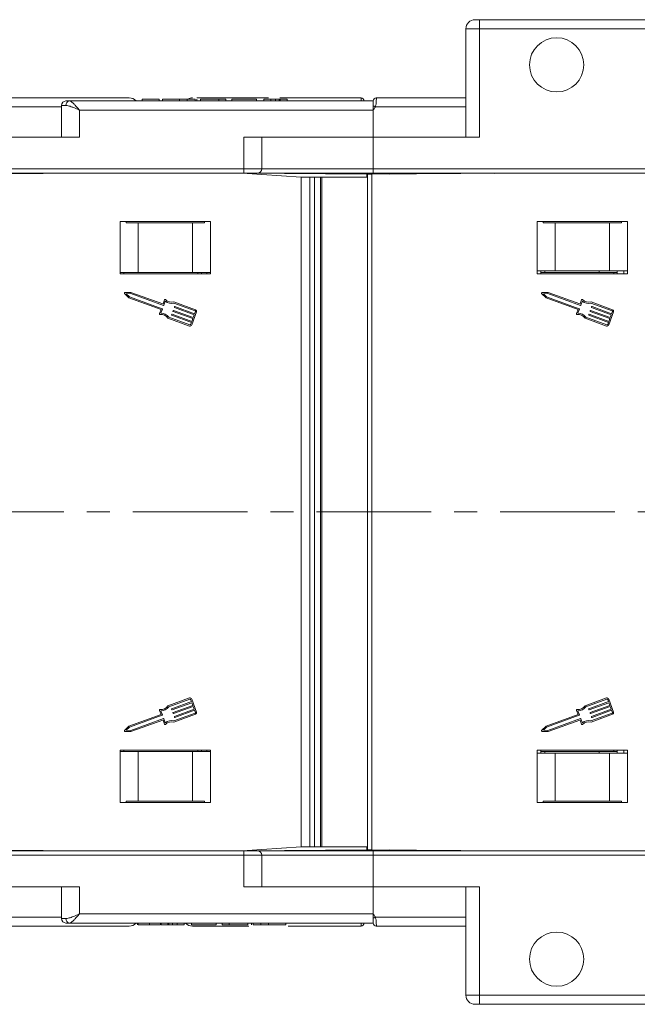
# Model space of a CAD drawing. Header units: millimetres. Extents: x 2628 to 3550, y -116 to 536.
# Tile 12 of 48: x 3057 to 3125, y 24 to 133. Entities that reach past the tile are written whole.
import ezdxf

# ---------------------------------------------------------------- set-up
doc = ezdxf.new("R2010")
doc.units = ezdxf.units.MM
doc.linetypes.add('CENTERX2', pattern=[20.32, 12.7, -2.54, 2.54, -2.54])

msp = doc.modelspace()

# ---------------------------------------------------------------- linework, layer by layer
at = {"color": 7, "linetype": 'Continuous', "lineweight": 15}
for p, q in [((3107.776, 133.327), (3107.276, 133.327)), ((3107.776, 133.327), (3107.776, 132.327)), ((3107.776, 133.327), (3140.825, 133.327)), ((3106.276, 132.327), (3106.276, 120.327)), ((3106.276, 132.327), (3107.776, 132.327)), ((3107.776, 132.327), (3107.776, 120.327)), ((3140.825, 132.327), (3107.776, 132.327)), ((3050.373, 124.677), (3069.023, 124.677)), ((3062.023, 124.327), (3062.405, 124.327)), ((3062.405, 124.327), (3096.023, 124.327)), ((3070.465, 124.527), (3070.465, 124.327)), ((3072.357, 124.527), (3072.357, 124.327)), ((3072.703, 124.527), (3072.703, 124.327)), ((3074.606, 124.527), (3074.606, 124.327)), ((3075.449, 124.527), (3075.449, 124.327)), ((3076.319, 124.527), (3076.319, 124.327)), ((3076.498, 124.527), (3076.498, 124.327)), ((3076.53, 124.677), (3084.427, 124.677)), ((3076.908, 124.527), (3076.908, 124.327)), ((3078.959, 124.527), (3076.908, 124.527)), ((3078.959, 124.527), (3078.959, 124.327)), ((3079.728, 124.527), (3078.959, 124.527)), ((3079.728, 124.527), (3079.728, 124.327)), ((3080.395, 124.527), (3080.395, 124.327)), ((3083.113, 124.527), (3080.395, 124.527)), ((3083.113, 124.527), (3083.113, 124.327)), ((3084.703, 124.527), (3083.933, 124.527)), ((3083.933, 124.527), (3083.933, 124.327)), ((3084.703, 124.527), (3084.703, 124.327)), ((3085.212, 124.527), (3085.212, 124.327)), ((3085.624, 124.527), (3085.624, 124.327)), ((3085.687, 124.677), (3094.686, 124.677)), ((3085.728, 124.527), (3085.728, 124.327)), ((3086.498, 124.527), (3085.728, 124.527)), ((3086.498, 124.527), (3086.498, 124.327)), ((3094.686, 124.677), (3094.686, 124.677)), ((3096.023, 124.327), (3096.023, 123.802)), ((3096.373, 124.677), (3106.276, 124.677)), ((3061.523, 123.677), (3050.258, 123.677)), ((3061.523, 123.827), (3061.523, 120.327)), ((3061.523, 123.827), (3062.033, 123.827)), ((3063.523, 123.327), (3063.523, 120.327)), ((3096.023, 123.327), (3063.523, 123.327)), ((3096.023, 123.802), (3096.023, 123.327)), ((3096.023, 123.327), (3096.023, 120.327)), ((3106.276, 123.677), (3096.258, 123.677)), ((3050.023, 120.327), (3063.523, 120.327)), ((3081.705, 116.827), (3081.705, 120.327)), ((3096.023, 120.327), (3081.705, 120.327)), ((3083.705, 116.827), (3083.705, 120.327)), ((3096.023, 116.827), (3096.023, 120.327)), ((3107.776, 120.327), (3096.023, 120.327)), ((3050.023, 116.827), (3081.705, 116.827)), ((3081.705, 116.327), (3081.705, 116.827)), ((3081.705, 116.827), (3083.705, 116.827)), ((3083.705, 116.827), (3096.023, 116.827)), ((3096.023, 116.827), (3140.825, 116.827)), ((3096.023, 116.327), (3096.023, 116.827)), ((3081.705, 116.327), (3050.023, 116.327)), ((3064.523, 116.327), (3050.025, 116.257)), ((3063.536, 116.327), (3063.462, 116.322)), ((3063.536, 116.322), (3063.536, 116.327)), ((3088.066, 115.877), (3081.523, 116.327)), ((3095.034, 116.257), (3081.598, 116.322)), ((3095.325, 116.23), (3081.627, 116.32)), ((3083.205, 116.327), (3081.705, 116.327)), ((3096.023, 116.327), (3083.205, 116.327)), ((3088.066, 78.827), (3088.066, 115.877)), ((3088.066, 115.877), (3089.03, 115.877)), ((3089.03, 115.877), (3089.03, 78.827)), ((3089.525, 115.877), (3089.03, 115.877)), ((3089.525, 78.827), (3089.525, 115.877)), ((3090.19, 115.877), (3089.525, 115.877)), ((3090.19, 115.877), (3090.19, 78.827)), ((3090.346, 115.877), (3090.19, 115.877)), ((3090.346, 115.877), (3090.346, 78.827)), ((3095.325, 115.877), (3090.346, 115.877)), ((3097.87, 116.243), (3095.034, 116.257)), ((3095.034, 116.232), (3095.034, 116.257)), ((3095.325, 116.23), (3095.605, 116.228)), ((3095.325, 115.877), (3095.325, 116.23)), ((3095.385, 116.227), (3095.885, 116.23)), ((3095.385, 78.827), (3095.385, 116.227)), ((3110.674, 116.327), (3095.885, 116.23)), ((3095.885, 116.23), (3095.885, 78.827)), ((3140.825, 116.327), (3096.023, 116.327)), ((3109.536, 116.327), (3109.417, 116.318)), ((3109.536, 116.319), (3109.536, 116.327)), ((3110.536, 116.327), (3110.53, 116.326)), ((3078.023, 110.977), (3068.023, 110.977)), ((3068.023, 110.977), (3068.023, 105.177)), ((3068.69, 110.827), (3068.69, 110.977)), ((3070.023, 110.827), (3068.69, 110.827)), ((3070.023, 105.327), (3070.023, 110.827)), ((3076.023, 110.827), (3070.023, 110.827)), ((3076.023, 105.327), (3076.023, 110.827)), ((3077.357, 110.827), (3076.023, 110.827)), ((3077.357, 110.977), (3077.357, 110.827)), ((3078.023, 105.177), (3078.023, 110.977)), ((3124.174, 110.977), (3114.174, 110.977)), ((3114.174, 110.977), (3114.174, 105.177)), ((3114.841, 110.827), (3114.841, 110.977)), ((3116.174, 110.827), (3114.841, 110.827)), ((3116.174, 105.527), (3116.174, 110.827)), ((3122.174, 110.827), (3116.174, 110.827)), ((3122.174, 105.527), (3122.174, 110.827)), ((3123.508, 110.827), (3122.174, 110.827)), ((3123.508, 110.977), (3123.508, 110.827)), ((3124.174, 105.177), (3124.174, 110.977)), ((3070.023, 105.327), (3068.023, 105.327)), ((3068.023, 105.177), (3078.023, 105.177)), ((3068.423, 105.177), (3068.423, 105.327)), ((3076.023, 105.327), (3070.023, 105.327)), ((3078.023, 105.327), (3076.023, 105.327)), ((3076.636, 105.327), (3076.636, 105.177)), ((3077.036, 105.177), (3077.036, 105.327)), ((3077.623, 105.177), (3077.623, 105.327)), ((3116.174, 105.527), (3114.174, 105.527)), ((3114.174, 105.177), (3124.174, 105.177)), ((3114.574, 105.177), (3114.574, 105.527)), ((3115.036, 105.327), (3114.574, 105.327)), ((3115.036, 105.327), (3115.036, 105.527)), ((3121.036, 105.327), (3115.036, 105.327)), ((3122.174, 105.527), (3116.174, 105.527)), ((3121.036, 105.327), (3121.036, 105.527)), ((3123.036, 105.327), (3121.036, 105.327)), ((3124.174, 105.527), (3122.174, 105.527)), ((3122.636, 105.327), (3122.636, 105.177)), ((3123.036, 105.177), (3123.036, 105.527)), ((3123.774, 105.177), (3123.774, 105.527)), ((3068.514, 102.998), (3069.001, 102.543)), ((3069.22, 103.143), (3068.555, 103.109)), ((3069.2, 103.014), (3068.711, 102.989)), ((3068.711, 102.989), (3069.069, 102.654)), ((3069.001, 102.543), (3072.548, 101.247)), ((3069.069, 102.654), (3072.681, 101.334)), ((3072.813, 101.694), (3069.2, 103.014)), ((3072.737, 101.858), (3069.22, 103.143)), ((3114.666, 102.998), (3115.152, 102.543)), ((3115.371, 103.143), (3114.706, 103.109)), ((3115.352, 103.014), (3114.862, 102.989)), ((3114.862, 102.989), (3115.22, 102.654)), ((3115.152, 102.543), (3118.699, 101.247)), ((3115.22, 102.654), (3118.833, 101.334)), ((3118.964, 101.694), (3115.352, 103.014)), ((3118.888, 101.858), (3115.371, 103.143)), ((3072.936, 102.311), (3072.778, 101.877)), ((3073.023, 102.177), (3072.854, 101.713)), ((3076.311, 101.096), (3073.971, 101.951)), ((3076.355, 101.216), (3073.977, 102.084)), ((3074.025, 101.489), (3074.047, 101.549)), ((3076.218, 100.654), (3074.044, 101.448)), ((3074.088, 101.568), (3076.262, 100.774)), ((3119.087, 102.311), (3118.929, 101.877)), ((3119.174, 102.177), (3119.005, 101.713)), ((3122.462, 101.096), (3120.122, 101.951)), ((3122.506, 101.216), (3120.128, 102.084)), ((3120.176, 101.489), (3120.198, 101.549)), ((3122.369, 100.654), (3120.195, 101.448)), ((3120.239, 101.568), (3122.413, 100.774)), ((3072.548, 101.247), (3072.378, 100.783)), ((3072.701, 101.293), (3072.531, 100.83)), ((3073.32, 100.286), (3075.698, 99.417)), ((3073.401, 100.392), (3075.742, 99.537)), ((3073.719, 100.65), (3073.741, 100.71)), ((3075.911, 99.815), (3073.738, 100.609)), ((3073.782, 100.729), (3075.955, 99.934)), ((3073.872, 101.069), (3073.894, 101.129)), ((3076.065, 100.234), (3073.891, 101.028)), ((3073.935, 101.148), (3076.108, 100.354)), ((3075.944, 99.531), (3076.469, 100.97)), ((3076.108, 100.354), (3076.218, 100.654)), ((3076.262, 100.774), (3076.349, 101.014)), ((3118.699, 101.247), (3118.529, 100.783)), ((3118.852, 101.293), (3118.682, 100.83)), ((3119.471, 100.286), (3121.849, 99.417)), ((3119.552, 100.392), (3121.893, 99.537)), ((3119.87, 100.65), (3119.892, 100.71)), ((3122.062, 99.815), (3119.889, 100.609)), ((3119.933, 100.729), (3122.106, 99.934)), ((3120.023, 101.069), (3120.045, 101.129)), ((3122.216, 100.234), (3120.042, 101.028)), ((3120.086, 101.148), (3122.259, 100.354)), ((3122.095, 99.531), (3122.62, 100.97)), ((3122.259, 100.354), (3122.369, 100.654)), ((3122.413, 100.774), (3122.5, 101.014)), ((3075.824, 99.575), (3075.911, 99.815)), ((3075.955, 99.934), (3076.065, 100.234)), ((3121.975, 99.575), (3122.062, 99.815)), ((3122.106, 99.934), (3122.216, 100.234)), ((3088.066, 41.777), (3088.066, 78.827)), ((3089.03, 78.827), (3089.03, 41.777)), ((3089.525, 41.777), (3089.525, 78.827)), ((3090.19, 78.827), (3090.19, 41.777)), ((3090.346, 78.827), (3090.346, 41.777)), ((3095.385, 41.427), (3095.385, 78.827)), ((3095.885, 78.827), (3095.885, 41.423)), ((3075.698, 58.237), (3073.32, 57.368)), ((3075.742, 58.117), (3073.401, 57.262)), ((3073.738, 57.045), (3075.911, 57.839)), ((3075.911, 57.839), (3075.824, 58.079)), ((3076.469, 56.683), (3075.944, 58.123)), ((3121.849, 58.237), (3119.471, 57.368)), ((3121.893, 58.117), (3119.552, 57.262)), ((3119.889, 57.045), (3122.062, 57.839)), ((3122.062, 57.839), (3121.975, 58.079)), ((3122.62, 56.683), (3122.095, 58.123)), ((3072.378, 56.87), (3072.548, 56.406)), ((3072.531, 56.824), (3072.701, 56.36)), ((3073.741, 56.944), (3073.719, 57.004)), ((3075.955, 57.719), (3073.782, 56.925)), ((3073.891, 56.625), (3076.065, 57.419)), ((3076.108, 57.299), (3073.935, 56.505)), ((3074.044, 56.205), (3076.218, 56.999)), ((3076.262, 56.879), (3074.088, 56.085)), ((3076.065, 57.419), (3075.955, 57.719)), ((3076.218, 56.999), (3076.108, 57.299)), ((3076.349, 56.64), (3076.262, 56.879)), ((3118.529, 56.87), (3118.699, 56.406)), ((3118.682, 56.824), (3118.852, 56.36)), ((3119.892, 56.944), (3119.87, 57.004)), ((3122.106, 57.719), (3119.933, 56.925)), ((3120.042, 56.625), (3122.216, 57.419)), ((3122.259, 57.299), (3120.086, 56.505)), ((3120.195, 56.205), (3122.369, 56.999)), ((3122.413, 56.879), (3120.239, 56.085)), ((3122.216, 57.419), (3122.106, 57.719)), ((3122.369, 56.999), (3122.259, 57.299)), ((3122.5, 56.64), (3122.413, 56.879)), ((3072.548, 56.406), (3069.001, 55.11)), ((3072.681, 56.319), (3069.069, 54.999)), ((3069.2, 54.639), (3072.813, 55.959)), ((3069.22, 54.511), (3072.737, 55.796)), ((3072.778, 55.776), (3072.936, 55.343)), ((3072.854, 55.94), (3073.023, 55.477)), ((3073.894, 56.524), (3073.872, 56.584)), ((3073.971, 55.703), (3076.311, 56.558)), ((3073.977, 55.569), (3076.355, 56.438)), ((3074.047, 56.104), (3074.025, 56.164)), ((3118.699, 56.406), (3115.152, 55.11)), ((3118.833, 56.319), (3115.22, 54.999)), ((3115.352, 54.639), (3118.964, 55.959)), ((3115.371, 54.511), (3118.888, 55.796)), ((3118.929, 55.776), (3119.087, 55.343)), ((3119.005, 55.94), (3119.174, 55.477)), ((3120.045, 56.524), (3120.023, 56.584)), ((3120.122, 55.703), (3122.462, 56.558)), ((3120.128, 55.569), (3122.506, 56.438)), ((3120.198, 56.104), (3120.176, 56.164)), ((3069.001, 55.11), (3068.514, 54.655)), ((3068.555, 54.545), (3069.22, 54.511)), ((3069.069, 54.999), (3068.711, 54.665)), ((3068.711, 54.665), (3069.2, 54.639)), ((3115.152, 55.11), (3114.666, 54.655)), ((3114.706, 54.545), (3115.371, 54.511)), ((3115.22, 54.999), (3114.862, 54.665)), ((3114.862, 54.665), (3115.352, 54.639)), ((3068.023, 52.477), (3068.023, 46.677)), ((3078.023, 52.477), (3068.023, 52.477)), ((3070.023, 52.327), (3068.023, 52.327)), ((3068.423, 52.327), (3068.423, 52.477)), ((3070.023, 52.327), (3070.023, 46.827)), ((3076.023, 52.327), (3070.023, 52.327)), ((3076.023, 52.327), (3076.023, 46.827)), ((3078.023, 52.327), (3076.023, 52.327)), ((3076.636, 52.477), (3076.636, 52.327)), ((3077.036, 52.327), (3077.036, 52.477)), ((3077.623, 52.327), (3077.623, 52.477)), ((3078.023, 46.677), (3078.023, 52.477)), ((3114.174, 52.477), (3114.174, 46.677)), ((3124.174, 52.477), (3114.174, 52.477)), ((3114.574, 52.127), (3114.574, 52.477)), ((3115.036, 52.327), (3114.574, 52.327)), ((3115.036, 52.327), (3115.036, 52.127)), ((3121.036, 52.327), (3115.036, 52.327)), ((3121.036, 52.327), (3121.036, 52.127)), ((3123.036, 52.327), (3121.036, 52.327)), ((3122.636, 52.477), (3122.636, 52.327)), ((3123.036, 52.127), (3123.036, 52.477)), ((3123.774, 52.127), (3123.774, 52.477)), ((3124.174, 46.677), (3124.174, 52.477)), ((3114.174, 52.127), (3116.174, 52.127)), ((3116.174, 52.127), (3116.174, 46.827)), ((3116.174, 52.127), (3122.174, 52.127)), ((3122.174, 52.127), (3122.174, 46.827)), ((3122.174, 52.127), (3124.174, 52.127)), ((3068.023, 46.677), (3078.023, 46.677)), ((3068.69, 46.827), (3068.69, 46.677)), ((3070.023, 46.827), (3068.69, 46.827)), ((3076.023, 46.827), (3070.023, 46.827)), ((3077.357, 46.827), (3076.023, 46.827)), ((3077.357, 46.677), (3077.357, 46.827)), ((3114.174, 46.677), (3124.174, 46.677)), ((3114.841, 46.827), (3116.174, 46.827)), ((3114.841, 46.677), (3114.841, 46.827)), ((3116.174, 46.827), (3122.174, 46.827)), ((3122.174, 46.827), (3123.508, 46.827)), ((3123.508, 46.827), (3123.508, 46.677)), ((3081.523, 41.327), (3088.066, 41.777)), ((3081.627, 41.334), (3095.325, 41.423)), ((3089.03, 41.777), (3088.066, 41.777)), ((3089.03, 41.777), (3089.525, 41.777)), ((3089.525, 41.777), (3090.19, 41.777)), ((3090.19, 41.777), (3090.346, 41.777)), ((3090.346, 41.777), (3095.325, 41.777)), ((3095.034, 41.397), (3095.034, 41.422)), ((3095.325, 41.423), (3095.325, 41.777)), ((3095.605, 41.425), (3095.325, 41.423)), ((3095.885, 41.423), (3095.385, 41.427)), ((3095.885, 41.423), (3110.674, 41.327)), ((3081.705, 41.327), (3050.023, 41.327)), ((3050.023, 40.827), (3081.705, 40.827)), ((3050.025, 41.397), (3064.523, 41.327)), ((3063.462, 41.332), (3063.536, 41.327)), ((3063.536, 41.327), (3063.536, 41.331)), ((3081.598, 41.332), (3095.034, 41.397)), ((3081.705, 41.327), (3081.705, 40.827)), ((3083.205, 41.327), (3081.705, 41.327)), ((3081.705, 40.827), (3081.705, 37.327)), ((3081.705, 40.827), (3083.705, 40.827)), ((3083.205, 41.327), (3096.023, 41.327)), ((3083.705, 37.327), (3083.705, 40.827)), ((3096.023, 40.827), (3083.705, 40.827)), ((3095.034, 41.397), (3097.87, 41.41)), ((3096.023, 40.827), (3096.023, 41.327)), ((3096.023, 41.327), (3140.825, 41.327)), ((3096.023, 40.827), (3096.023, 37.327)), ((3140.825, 40.827), (3096.023, 40.827)), ((3109.417, 41.335), (3109.536, 41.327)), ((3109.536, 41.327), (3109.536, 41.334)), ((3110.53, 41.328), (3110.536, 41.327)), ((3050.023, 37.327), (3063.523, 37.327)), ((3061.523, 37.327), (3061.523, 33.827)), ((3063.523, 34.327), (3063.523, 37.327)), ((3096.023, 37.327), (3081.705, 37.327)), ((3096.023, 37.327), (3107.776, 37.327)), ((3096.023, 34.327), (3096.023, 37.327)), ((3106.276, 37.327), (3106.276, 25.327)), ((3107.776, 37.327), (3107.776, 25.327)), ((3061.523, 33.977), (3050.258, 33.977)), ((3061.523, 33.827), (3062.033, 33.827)), ((3096.023, 34.327), (3063.523, 34.327)), ((3096.023, 33.852), (3096.023, 34.327)), ((3096.023, 33.327), (3096.023, 33.852)), ((3106.276, 33.977), (3096.258, 33.977)), ((3050.373, 32.977), (3069.023, 32.977)), ((3062.023, 33.327), (3062.405, 33.327)), ((3062.405, 33.327), (3096.023, 33.327)), ((3069.946, 33.127), (3069.946, 33.327)), ((3070.034, 33.127), (3070.034, 33.327)), ((3071.275, 33.127), (3071.275, 33.327)), ((3072.51, 33.127), (3072.51, 33.327)), ((3072.549, 33.127), (3072.549, 33.327)), ((3072.549, 33.127), (3073.318, 33.127)), ((3073.318, 33.127), (3073.318, 33.327)), ((3073.422, 33.127), (3073.422, 33.327)), ((3073.834, 33.127), (3073.834, 33.327)), ((3074.344, 33.127), (3074.344, 33.327)), ((3074.344, 33.127), (3075.113, 33.127)), ((3075.113, 33.127), (3075.113, 33.327)), ((3075.933, 33.127), (3075.933, 33.327)), ((3075.933, 33.127), (3078.651, 33.127)), ((3076.036, 32.977), (3082.263, 32.977)), ((3078.651, 33.127), (3078.651, 33.327)), ((3079.318, 33.127), (3079.318, 33.327)), ((3079.318, 33.127), (3080.087, 33.127)), ((3080.087, 33.127), (3080.087, 33.327)), ((3080.087, 33.127), (3082.139, 33.127)), ((3082.139, 33.127), (3082.139, 33.327)), ((3082.549, 33.127), (3082.549, 33.327)), ((3082.728, 33.127), (3082.728, 33.327)), ((3083.598, 33.127), (3083.598, 33.327)), ((3084.441, 33.127), (3084.441, 33.327)), ((3086.344, 33.127), (3086.344, 33.327)), ((3086.606, 32.977), (3094.686, 32.977)), ((3094.686, 32.977), (3094.686, 32.977)), ((3096.373, 32.977), (3106.276, 32.977)), ((3107.776, 25.327), (3106.276, 25.327)), ((3107.776, 25.327), (3140.825, 25.327)), ((3107.776, 25.327), (3107.776, 24.327)), ((3107.276, 24.327), (3107.776, 24.327)), ((3140.825, 24.327), (3107.776, 24.327))]:
    msp.add_line(p, q, dxfattribs=at)
at = {"color": 1, "linetype": 'CENTERX2', "lineweight": 13}
msp.add_line((3468.21, 78.827), (2917.548, 78.827), dxfattribs=at)
at = {"color": 7, "linetype": 'Continuous', "lineweight": 15}
for centre in [(3116.325, 128.327), (3116.325, 29.327)]:
    msp.add_circle(centre, 3, dxfattribs=at)
for centre, radius, start, end in [((3107.276, 132.327), 1, 90, 180), ((3062.023, 123.827), 0.5, 90, 180), ((3062.48, 123.882), 0.451, 99.5202, 187.08135), ((3069.023, 123.677), 1, 40.5416, 90), ((3076.036, 123.677), 1, 90, 120.17863), ((3094.686, 124.327), 0.35, 0.00166, 90.00559), ((3094.686, 124.327), 0.35, 0, 90), ((3096.373, 124.327), 0.35, 89.99442, 179.99834), ((3096.373, 124.327), 0.35, 90, 180), ((3074.918, 83.78), 45.245, 61.85753, 62.19463), ((3083.205, 116.827), 0.5, 270, 0), ((3068.558, 103.045), 0.0638, 92.951, 226.90808), ((3114.709, 103.045), 0.0638, 92.951, 226.90808), ((3072.748, 101.888), 0.0319, 249.92954, 339.92954), ((3072.824, 101.724), 0.0319, 249.92954, 339.92954), ((3072.996, 102.289), 0.0638, 44.41454, 159.92954), ((3073.72, 102.998), 1.076, 229.69289, 283.48884), ((3073.72, 102.998), 0.949, 224.41454, 285.7472), ((3074.055, 101.478), 0.0319, 159.92954, 249.92954), ((3074.077, 101.538), 0.0319, 69.92954, 159.92954), ((3118.899, 101.888), 0.0319, 249.92954, 339.92954), ((3118.975, 101.724), 0.0319, 249.92954, 339.92954), ((3119.147, 102.289), 0.0638, 44.41454, 159.92954), ((3119.871, 102.998), 1.076, 229.69289, 283.48884), ((3119.871, 102.998), 0.949, 224.41454, 285.7472), ((3120.206, 101.478), 0.0319, 159.92954, 249.92954), ((3120.228, 101.538), 0.0319, 69.92954, 159.92954), ((3072.438, 100.762), 0.0638, 159.92954, 275.44455), ((3072.534, 99.753), 0.949, 34.11188, 95.44455), ((3072.534, 99.753), 1.076, 36.37025, 90.1662), ((3072.671, 101.304), 0.0319, 339.92954, 69.92954), ((3073.749, 100.639), 0.0319, 159.92954, 249.92954), ((3073.771, 100.699), 0.0319, 69.92954, 159.92954), ((3073.902, 101.058), 0.0319, 159.92954, 249.92954), ((3073.924, 101.118), 0.0319, 69.92954, 159.92954), ((3076.289, 101.036), 0.0638, 339.92954, 69.92954), ((3076.289, 101.036), 0.192, 339.92954, 69.92954), ((3118.589, 100.762), 0.0638, 159.92954, 275.44455), ((3118.685, 99.753), 0.949, 34.11188, 95.44455), ((3118.685, 99.753), 1.076, 36.37025, 90.1662), ((3118.822, 101.304), 0.0319, 339.92954, 69.92954), ((3119.9, 100.639), 0.0319, 159.92954, 249.92954), ((3119.922, 100.699), 0.0319, 69.92954, 159.92954), ((3120.053, 101.058), 0.0319, 159.92954, 249.92954), ((3120.075, 101.118), 0.0319, 69.92954, 159.92954), ((3122.441, 101.036), 0.0638, 339.92954, 69.92954), ((3122.441, 101.036), 0.192, 339.92954, 69.92954), ((3075.764, 99.597), 0.192, 249.92954, 339.92954), ((3075.764, 99.597), 0.0638, 249.92954, 339.92954), ((3121.915, 99.597), 0.192, 249.92954, 339.92954), ((3121.915, 99.597), 0.0638, 249.92954, 339.92954), ((3075.764, 58.057), 0.192, 20.07046, 110.07046), ((3075.764, 58.057), 0.0638, 20.07046, 110.07046), ((3121.915, 58.057), 0.192, 20.07046, 110.07046), ((3121.915, 58.057), 0.0638, 20.07046, 110.07046), ((3072.438, 56.892), 0.0638, 84.55545, 200.07046), ((3072.534, 57.9), 0.949, 264.55545, 325.88812), ((3072.534, 57.9), 1.076, 269.8338, 323.62975), ((3073.749, 57.015), 0.0319, 110.07046, 200.07046), ((3073.771, 56.955), 0.0319, 200.07046, 290.07046), ((3076.289, 56.618), 0.192, 290.07046, 20.07046), ((3118.589, 56.892), 0.0638, 84.55545, 200.07046), ((3118.685, 57.9), 0.949, 264.55545, 325.88812), ((3118.685, 57.9), 1.076, 269.8338, 323.62975), ((3119.9, 57.015), 0.0319, 110.07046, 200.07046), ((3119.922, 56.955), 0.0319, 200.07046, 290.07046), ((3122.441, 56.618), 0.192, 290.07046, 20.07046), ((3072.671, 56.349), 0.0319, 290.07046, 20.07046), ((3072.748, 55.766), 0.0319, 20.07046, 110.07046), ((3072.824, 55.929), 0.0319, 20.07046, 110.07046), ((3073.72, 54.656), 1.076, 76.51116, 130.30711), ((3073.72, 54.656), 0.949, 74.2528, 135.58546), ((3073.902, 56.595), 0.0319, 110.07046, 200.07046), ((3073.924, 56.535), 0.0319, 200.07046, 290.07046), ((3074.055, 56.175), 0.0319, 110.07046, 200.07046), ((3074.077, 56.115), 0.0319, 200.07046, 290.07046), ((3076.289, 56.618), 0.0638, 290.07046, 20.07046), ((3118.822, 56.349), 0.0319, 290.07046, 20.07046), ((3118.899, 55.766), 0.0319, 20.07046, 110.07046), ((3118.975, 55.929), 0.0319, 20.07046, 110.07046), ((3119.871, 54.656), 1.076, 76.51116, 130.30711), ((3119.871, 54.656), 0.949, 74.2528, 135.58546), ((3120.053, 56.595), 0.0319, 110.07046, 200.07046), ((3120.075, 56.535), 0.0319, 200.07046, 290.07046), ((3120.206, 56.175), 0.0319, 110.07046, 200.07046), ((3120.228, 56.115), 0.0319, 200.07046, 290.07046), ((3122.441, 56.618), 0.0638, 290.07046, 20.07046), ((3068.558, 54.609), 0.0638, 133.09192, 267.049), ((3072.996, 55.364), 0.0638, 200.07046, 315.58546), ((3114.709, 54.609), 0.0638, 133.09192, 267.049), ((3119.147, 55.364), 0.0638, 200.07046, 315.58546), ((3083.205, 40.827), 0.5, 0, 90), ((3062.023, 33.827), 0.5, 180, 270), ((3062.48, 33.771), 0.451, 172.91865, 260.4798), ((3074.918, 73.873), 45.245, 297.80537, 298.14247), ((3069.023, 33.977), 1, 270, 319.4584), ((3076.036, 33.977), 1, 220.5416, 270), ((3094.686, 33.327), 0.35, 269.99441, 359.99834), ((3094.686, 33.327), 0.35, 270, 0), ((3096.373, 33.327), 0.35, 180.00166, 270.00558), ((3096.373, 33.327), 0.35, 180, 270), ((3107.276, 25.327), 1, 180, 270)]:
    msp.add_arc(centre, radius, start, end, dxfattribs=at)
for points, knots in [([(3063.523, 123.327), (3063.522, 123.329), (3063.519, 123.331), (3063.513, 123.338), (3063.505, 123.347), (3063.491, 123.364), (3063.468, 123.391), (3063.442, 123.421), (3063.397, 123.473), (3063.317, 123.564), (3063.152, 123.751), (3062.997, 123.917), (3062.789, 124.119), (3062.598, 124.284), (3062.463, 124.314), (3062.405, 124.327)], [0, 0, 0, 0, 0.0040759, 0.005312, 0.0138325, 0.0234994, 0.0399385, 0.0679586, 0.0859142, 0.1471881, 0.2568342, 0.4847154, 0.5266974, 0.7953711, 1, 1, 1, 1]), ([(3072.357, 124.527), (3072.337, 124.527), (3072.298, 124.527), (3071.832, 124.527), (3071.16, 124.527), (3070.697, 124.527), (3070.465, 124.527)], [0, 0, 0, 0, 0.280551, 0.55948817, 0.77943399, 1, 1, 1, 1]), ([(3074.606, 124.527), (3074.308, 124.527), (3073.713, 124.527), (3073.051, 124.527), (3072.74, 124.527), (3072.715, 124.527), (3072.703, 124.527)], [0, 0, 0, 0, 0.2798307, 0.5586691, 0.7790056, 1, 1, 1, 1]), ([(3075.449, 124.527), (3075.295, 124.527), (3075.022, 124.527), (3074.733, 124.527), (3074.606, 124.527)], [0, 0, 0, 0, 0.55956445, 1, 1, 1, 1]), ([(3076.319, 124.527), (3076.201, 124.527), (3075.989, 124.527), (3075.614, 124.527), (3075.449, 124.527)], [0, 0, 0, 0, 0.5599557, 1, 1, 1, 1]), ([(3085.212, 124.527), (3085.119, 124.527), (3084.98, 124.527), (3084.827, 124.527), (3084.7, 124.527), (3084.702, 124.527), (3084.703, 124.527)], [0, 0, 0, 0, 0.2493961, 0.3744258, 0.4994543, 1, 1, 1, 1]), ([(3085.624, 124.527), (3085.597, 124.527), (3085.544, 124.527), (3085.403, 124.527), (3085.285, 124.527), (3085.212, 124.527)], [0, 0, 0, 0, 0.2806722, 0.5608436, 1, 1, 1, 1]), ([(3085.728, 124.527), (3085.724, 124.527), (3085.716, 124.527), (3085.652, 124.527), (3085.624, 124.527)], [0, 0, 0, 0, 0.561018, 1, 1, 1, 1]), ([(3094.693, 124.327), (3094.69, 124.387), (3094.683, 124.528), (3094.684, 124.651), (3094.686, 124.669), (3094.686, 124.677)], [0, 0, 0, 0, 0.2871613, 0.6784032, 1, 1, 1, 1]), ([(3096.373, 124.677), (3096.373, 124.676), (3096.374, 124.674), (3096.376, 124.623), (3096.375, 124.446), (3096.36, 124.185), (3096.327, 123.911), (3096.278, 123.742), (3096.258, 123.677)], [0, 0, 0, 0, 0.02348431, 0.23730728, 0.45109242, 0.66376851, 0.87055526, 1, 1, 1, 1]), ([(3063.523, 123.327), (3063.52, 123.328), (3063.51, 123.333), (3063.471, 123.349), (3063.426, 123.369), (3063.28, 123.432), (3063.048, 123.531), (3062.752, 123.649), (3062.493, 123.739), (3062.255, 123.808), (3062.111, 123.82), (3062.033, 123.827)], [0, 0, 0, 0, 0.00507628, 0.02032416, 0.07065099, 0.08888966, 0.2920738, 0.50055072, 0.65343468, 0.80964702, 1, 1, 1, 1]), ([(3096.258, 123.677), (3096.246, 123.655), (3096.178, 123.534), (3096.093, 123.421), (3096.024, 123.328), (3096.023, 123.327)], [0, 0, 0, 0, 0.1753698, 0.9879129, 1, 1, 1, 1]), ([(3063.523, 34.327), (3063.52, 34.326), (3063.51, 34.321), (3063.471, 34.304), (3063.426, 34.285), (3063.168, 34.173), (3062.772, 34.007), (3062.318, 33.852), (3062.112, 33.834), (3062.033, 33.827)], [0, 0, 0, 0, 0.0050875, 0.0203691, 0.0708073, 0.0890863, 0.5003107, 0.809226, 1, 1, 1, 1]), ([(3063.523, 34.327), (3063.522, 34.325), (3063.519, 34.322), (3063.513, 34.315), (3063.505, 34.306), (3063.491, 34.289), (3063.468, 34.263), (3063.442, 34.233), (3063.397, 34.181), (3063.317, 34.09), (3063.152, 33.902), (3062.997, 33.736), (3062.789, 33.534), (3062.598, 33.369), (3062.463, 33.34), (3062.405, 33.327)], [0, 0, 0, 0, 0.00407592, 0.00531205, 0.01383251, 0.02349942, 0.03993848, 0.06795855, 0.08591422, 0.14718806, 0.25683422, 0.48471536, 0.52669744, 0.79537109, 1, 1, 1, 1]), ([(3096.258, 33.977), (3096.246, 33.998), (3096.178, 34.119), (3096.093, 34.232), (3096.024, 34.325), (3096.023, 34.327)], [0, 0, 0, 0, 0.1753698, 0.9879129, 1, 1, 1, 1]), ([(3096.373, 32.977), (3096.373, 32.977), (3096.374, 32.979), (3096.376, 33.03), (3096.375, 33.208), (3096.36, 33.469), (3096.327, 33.742), (3096.278, 33.912), (3096.258, 33.977)], [0, 0, 0, 0, 0.0234843, 0.2373073, 0.4510924, 0.6637685, 0.8705553, 1, 1, 1, 1]), ([(3070.034, 33.127), (3070.097, 33.127), (3070.222, 33.127), (3070.663, 33.127), (3071.043, 33.127), (3071.275, 33.127)], [0, 0, 0, 0, 0.28012164, 0.5603549, 1, 1, 1, 1]), ([(3071.275, 33.127), (3071.47, 33.127), (3071.859, 33.127), (3072.304, 33.127), (3072.487, 33.127), (3072.503, 33.127), (3072.51, 33.127)], [0, 0, 0, 0, 0.2802457, 0.5584161, 0.7788266, 1, 1, 1, 1]), ([(3073.318, 33.127), (3073.322, 33.127), (3073.33, 33.127), (3073.394, 33.127), (3073.422, 33.127)], [0, 0, 0, 0, 0.561018, 1, 1, 1, 1]), ([(3073.422, 33.127), (3073.449, 33.127), (3073.503, 33.127), (3073.644, 33.127), (3073.762, 33.127), (3073.834, 33.127)], [0, 0, 0, 0, 0.2806722, 0.5608436, 1, 1, 1, 1]), ([(3073.834, 33.127), (3073.927, 33.127), (3074.066, 33.127), (3074.22, 33.127), (3074.346, 33.127), (3074.345, 33.127), (3074.344, 33.127)], [0, 0, 0, 0, 0.2493961, 0.3744258, 0.4994543, 1, 1, 1, 1]), ([(3082.728, 33.127), (3082.846, 33.127), (3083.057, 33.127), (3083.433, 33.127), (3083.598, 33.127)], [0, 0, 0, 0, 0.55995567, 1, 1, 1, 1]), ([(3083.598, 33.127), (3083.751, 33.127), (3084.025, 33.127), (3084.314, 33.127), (3084.441, 33.127)], [0, 0, 0, 0, 0.5595644, 1, 1, 1, 1]), ([(3084.441, 33.127), (3084.739, 33.127), (3085.334, 33.127), (3085.996, 33.127), (3086.306, 33.127), (3086.331, 33.127), (3086.344, 33.127)], [0, 0, 0, 0, 0.2798307, 0.5586691, 0.7790056, 1, 1, 1, 1]), ([(3094.693, 33.327), (3094.69, 33.267), (3094.683, 33.125), (3094.684, 33.003), (3094.686, 32.985), (3094.686, 32.977)], [0, 0, 0, 0, 0.2871613, 0.6784032, 1, 1, 1, 1])]:
    msp.add_open_spline(points, degree=3, knots=knots, dxfattribs=at)

doc.saveas('drawing.dxf')
